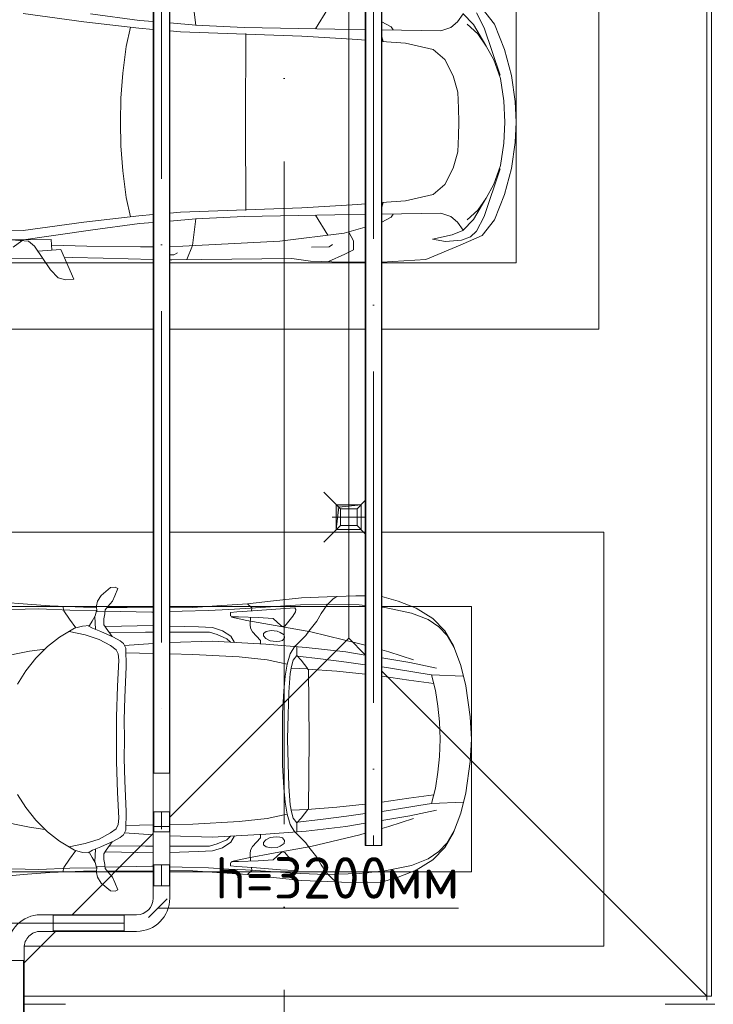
# Model space of a CAD drawing. Header units: millimetres. Extents: x -32229 to 192519, y -13689 to 125138.
# Tile 251 of 256: x 85009 to 89195, y 36825 to 42768. Entities that reach past the tile are written whole.
import ezdxf

# ---------------------------------------------------------------- set-up
doc = ezdxf.new("R2010")
doc.units = ezdxf.units.MM
doc.linetypes.add('ADSK_Линия сетки', pattern=[5000, 4000, -500, 0, -500])
doc.linetypes.add('ADSK_Осевая', pattern=[2800, 2000, -400, 0, -400])
for name, color, linetype, lineweight in [('A-____-____-DIMS', 7, 'Continuous', 9), ('A-____-____-DIMS-200', 7, 'Continuous', 9), ('A-DETL-GENF-OTLN', 7, 'Continuous', 18), ('A-FLOR-____-OTLN', 7, 'Continuous', 18), ('A-GENM-____-OTLN', 7, 'Continuous', 18), ('C-PRKG-____-OTLN', 7, 'Continuous', 18), ('E-CABL-TRAY-CNTR', 7, 'ADSK_Осевая', 18), ('E-CABL-TRAY-OTLN', 7, 'Continuous', 18), ('G-____-____-TEXT', 7, 'Continuous', 9), ('M-EQPM-____-OTLN', 7, 'Continuous', 18), ('P-SANR-FIXT-OTLN', 7, 'Continuous', 18), ('S-GRID-____-OTLN', 7, 'Continuous', 9)]:
    doc.layers.add(name, color=color, linetype=linetype, lineweight=lineweight)
doc.layers.add('A-DETL-____-OTLN', color=7, linetype='Continuous', lineweight=9, true_color=0x00a600)
doc.styles.add('GOST Common_4', font='GOST_Common.ttf', dxfattribs={"width": 0.9, "height": 250})
doc.styles.add('ISOCPEUR', font='isocpeur.ttf', dxfattribs={"height": 250})
doc.dimstyles.new('ГОСТ_2_5_мм2', dxfattribs={"dimscale": 304.8, "dimtxt": 251.428749, "dimasz": 0.492126, "dimexe": 0.492126, "dimexo": 0.656168, "dimgap": 0.098425, "dimtad": 1, "dimdec": 0, "dimdsep": 46, "dimtxsty": 'GOST Common_4', "dimblk1": 'OBLIQUE', "dimblk2": 'OBLIQUE', "dimsah": 1, "dimcen": 0.09, "dimazin": 2, "dimtfac": 1, "dimtdec": 4, "dimtix": 1, "dimtmove": 0, "dimatfit": 3, "dimfxl": 1, "dimtvp": 1, "dimtolj": 1, "dimtzin": 0, "dimarcsym": 2})

# ---------------------------------------------------------------- blocks, each defined once
blk = doc.blocks.new('АР_Машиноместо - 4900x2400_М__5300х2500_-V80--01 ЭЛ')
at = {"layer": 'A-DETL-GENF-OTLN', "color": 253, "lineweight": 13, "true_color": 0xaaaaaa}
for p, q in [((927, 4466.6), (804.4, 4436.7)), ((1114.6, 4493), (927, 4466.6)), ((1250, 4500), (1114.6, 4493)), ((1250, 4500), (1385.4, 4493)), ((1385.4, 4493), (1573, 4466.6)), ((1573, 4466.6), (1695.6, 4436.7)), ((804.4, 4436.7), (686, 4391.6)), ((861.2, 4260.3), (869.3, 4451.1)), ((1638.8, 4260.3), (1630.7, 4451.1)), ((1695.6, 4436.7), (1814, 4391.6)), ((596.3, 4340.6), (522.5, 4267.9)), ((686, 4391.6), (596.3, 4340.6)), ((1814, 4391.6), (1903.7, 4340.6)), ((1903.7, 4340.6), (1977.5, 4267.9)), ((955.5, 4283.9), (861, 4259.4)), ((1050.4, 4297.3), (955.5, 4283.9)), ((1146, 4306.7), (1050.4, 4297.3)), ((1250, 4312), (1146, 4306.7)), ((1250, 4312), (1354, 4306.7)), ((1354, 4306.7), (1449.6, 4297.3)), ((1449.6, 4297.3), (1544.5, 4283.9)), ((1544.5, 4283.9), (1639, 4259.4)), ((522.5, 4267.9), (458.6, 4167)), ((914, 4272.5), (893.6, 4121.6)), ((1586, 4272.5), (1606.4, 4121.6)), ((1977.5, 4267.9), (2041.4, 4167)), ((458.6, 4167), (416.4, 4059.2)), ((2041.4, 4167), (2083.6, 4059.2)), ((893.6, 4121.6), (870, 3960)), ((1606.4, 4121.6), (1630, 3960)), ((416.4, 4059.2), (387.9, 3960)), ((2083.6, 4059.2), (2112.6, 3958.4)), ((2112.6, 3958.4), (2116, 3802.9)), ((385.2, 3860), (384, 3802.9)), ((857.9, 3860), (840.1, 3687.8)), ((1642.1, 3860), (1659.9, 3687.8)), ((384, 3802.9), (390.2, 3630)), ((2116, 3802.9), (2109.8, 3630)), ((403.8, 3665.5), (388.1, 3688.4)), ((840.1, 3687.8), (826.6, 3509.6)), ((1659.9, 3687.8), (1673.4, 3509.6)), ((2096.2, 3665.5), (2111.9, 3688.4)), ((390.2, 3630), (397.1, 3474.2)), ((438.6, 3629.8), (403.8, 3665.5)), ((491.4, 3594.2), (438.6, 3629.8)), ((2008.6, 3594.2), (2061.4, 3629.8)), ((2061.4, 3629.8), (2096.2, 3665.5)), ((2109.8, 3630), (2102.9, 3474.2)), ((537.9, 3567), (491.4, 3594.2)), ((598.3, 3518.6), (537.9, 3567)), ((1901.7, 3518.6), (1962.1, 3567)), ((1962.1, 3567), (2008.6, 3594.2)), ((624.9, 3501.2), (598.3, 3518.6)), ((773.2, 3472.4), (825.6, 3512.1)), ((825.6, 3512.1), (821, 3413)), ((1250, 3520.1), (827.2, 3517.2)), ((1250, 3520.1), (1672.8, 3517.2)), ((1674.4, 3512.1), (1679, 3413)), ((1726.8, 3472.4), (1674.4, 3512.1)), ((1875.1, 3501.2), (1901.7, 3518.6)), ((397.1, 3474.2), (415.7, 3305.9)), ((654.7, 3470.4), (624.9, 3501.2)), ((690.2, 3433.7), (654.7, 3470.4)), ((676.4, 3260.1), (695.7, 3502.8)), ((744.1, 3447.2), (691.3, 3447.2)), ((773, 3424.2), (744.1, 3447.2)), ((744.3, 3447), (773.2, 3472.4)), ((1755.7, 3447), (1726.8, 3472.4)), ((1727, 3424.2), (1755.7, 3447)), ((1755.7, 3447.2), (1808.7, 3447.2)), ((1823.6, 3260.1), (1804.3, 3502.8)), ((1809.8, 3433.7), (1845.3, 3470.4)), ((1845.3, 3470.4), (1875.1, 3501.2)), ((2102.9, 3474.2), (2084.3, 3305.9)), ((456.6, 3434.5), (466.2, 3441.1)), ((462.2, 3347.3), (456.6, 3434.5)), ((466.2, 3441.1), (481.5, 3439.1)), ((481.5, 3439.1), (508, 3422.8)), ((508, 3422.8), (566.8, 3375.1)), ((811.1, 3414.8), (773, 3424.2)), ((853.3, 3407.2), (811.1, 3414.8)), ((965.3, 3397.8), (853.3, 3407.2)), ((1102.5, 3394.3), (965.3, 3397.8)), ((1250, 3391.3), (1102.5, 3394.3)), ((1250, 3391.3), (1397.5, 3394.3)), ((1397.5, 3394.3), (1534.7, 3397.8)), ((1534.7, 3397.8), (1646.7, 3407.2)), ((1646.7, 3407.2), (1688.9, 3414.8)), ((1688.9, 3414.8), (1727, 3424.2)), ((1992, 3422.8), (1933.2, 3375.1)), ((2018.5, 3439.1), (1992, 3422.8)), ((2033.8, 3441.1), (2018.5, 3439.1)), ((2043.4, 3434.5), (2033.8, 3441.1)), ((2037.8, 3347.3), (2043.4, 3434.5)), ((474.8, 3179.9), (462.2, 3347.3)), ((564.6, 3349.7), (522.2, 3303.2)), ((569.7, 3360.7), (564.6, 3349.7)), ((566.8, 3375.1), (569.7, 3360.7)), ((597.1, 3327.4), (605.2, 3346.8)), ((605.2, 3346.8), (620, 3369.3)), ((620, 3369.3), (638.7, 3372.5)), ((638.7, 3372.5), (654.1, 3360.7)), ((654.1, 3360.7), (658.7, 3344.5)), ((658.7, 3344.5), (661.1, 3321.2)), ((1841.3, 3344.5), (1838.9, 3321.2)), ((1845.9, 3360.7), (1841.3, 3344.5)), ((1861.3, 3372.5), (1845.9, 3360.7)), ((1880, 3369.3), (1861.3, 3372.5)), ((1894.8, 3346.8), (1880, 3369.3)), ((1902.9, 3327.4), (1894.8, 3346.8)), ((1933.2, 3375.1), (1930.3, 3360.7)), ((1930.3, 3360.7), (1935.4, 3349.7)), ((1935.4, 3349.7), (1977.8, 3303.2)), ((2025.2, 3179.9), (2037.8, 3347.3)), ((415.7, 3305.9), (432.8, 3149.3)), ((522.2, 3303.2), (515.3, 3213.7)), ((593.6, 3292.5), (597.1, 3327.4)), ((599.8, 3262.3), (593.6, 3292.5)), ((657.2, 3286.3), (643.2, 3259.9)), ((661.1, 3321.2), (657.2, 3286.3)), ((1838.9, 3321.2), (1842.8, 3286.3)), ((1842.8, 3286.3), (1856.8, 3259.9)), ((1900.2, 3262.3), (1906.4, 3292.5)), ((1906.4, 3292.5), (1902.9, 3327.4)), ((1977.8, 3303.2), (1984.7, 3213.7)), ((2084.3, 3305.9), (2067.1, 3148.3)), ((515.3, 3213.7), (510.9, 3094.6)), ((612.1, 3245.7), (599.8, 3262.3)), ((654.5, 3228.1), (601.7, 3179.4)), ((626.8, 3246.1), (612.1, 3245.7)), ((643.2, 3259.9), (626.8, 3246.1)), ((674.6, 3227.6), (654.5, 3228.1)), ((659.3, 2936), (676.4, 3260.1)), ((1840.7, 2936), (1823.6, 3260.1)), ((1825.4, 3227.6), (1845.5, 3228.1)), ((1845.5, 3228.1), (1898.3, 3179.4)), ((1856.8, 3259.9), (1873.2, 3246.1)), ((1873.2, 3246.1), (1887.9, 3245.7)), ((1887.9, 3245.7), (1900.2, 3262.3)), ((1984.7, 3213.7), (1989.1, 3094.6)), ((456.9, 3174.2), (432.9, 3148.3)), ((475.2, 3173.5), (456.9, 3174.2)), ((480.8, 3085), (474.8, 3179.9)), ((558.4, 3165.4), (513.6, 3168)), ((579.5, 3167.7), (558.4, 3165.4)), ((601.7, 3179.4), (579.5, 3167.7)), ((1898.3, 3179.4), (1920.5, 3167.7)), ((1920.5, 3167.7), (1941.6, 3165.4)), ((1941.6, 3165.4), (1986.4, 3168)), ((2019.2, 3085), (2025.2, 3179.9)), ((2024.8, 3173.5), (2043.1, 3174.2)), ((2043.1, 3174.2), (2067.1, 3148.3)), ((432.8, 3149.3), (446, 2964.8)), ((510.9, 3094.6), (512.2, 3061.4)), ((1989.1, 3094.6), (1987.8, 3061.4)), ((2067.2, 3149.3), (2054, 2964.8)), ((485.6, 3046.1), (480.8, 3085)), ((504.5, 3046.6), (485.6, 3046.1)), ((512.2, 3061.4), (504.5, 3046.6)), ((665.1, 3046.1), (643.6, 3024.6)), ((1834.9, 3046.1), (1856.4, 3024.6)), ((1987.8, 3061.4), (1995.5, 3046.6)), ((1995.5, 3046.6), (2014.4, 3046.1)), ((2014.4, 3046.1), (2019.2, 3085)), ((643.6, 3024.6), (618.7, 2966.7)), ((1856.4, 3024.6), (1881.3, 2966.7)), ((446, 2964.8), (456.1, 2818.3)), ((618.7, 2966.7), (604.4, 2919.4)), ((604.4, 2919.4), (604.4, 2850.8)), ((666.6, 2680.1), (659.3, 2936)), ((1833.4, 2680.1), (1840.7, 2936)), ((1881.3, 2966.7), (1895.6, 2919.4)), ((1895.6, 2919.4), (1895.6, 2850.8)), ((2054, 2964.8), (2043.9, 2818.3)), ((456.1, 2818.3), (456.6, 2680.1)), ((604.4, 2850.8), (603.9, 2680.1)), ((1895.6, 2850.8), (1896.1, 2680.1)), ((2043.9, 2818.3), (2043.4, 2680.1)), ((456.4, 2580.1), (454.5, 2423.6)), ((603.6, 2580.1), (603.5, 2534.3)), ((684.8, 2406.5), (672.1, 2580.1)), ((1815.2, 2406.5), (1827.9, 2580.1)), ((1896.4, 2580.1), (1896.5, 2534.3)), ((2043.6, 2580.1), (2045.5, 2423.6)), ((603.5, 2534.3), (606.1, 2314.9)), ((1896.5, 2534.3), (1893.9, 2314.9)), ((454.5, 2423.6), (456, 2301.1)), ((656.7, 2380.3), (633.8, 2340.5)), ((672.8, 2399.7), (656.7, 2380.3)), ((700.6, 2415.4), (672.8, 2399.7)), ((813.8, 2416.7), (700.6, 2415.4)), ((999.2, 2409.3), (813.8, 2416.7)), ((1132.7, 2404.6), (999.2, 2409.3)), ((1250, 2406.6), (1132.7, 2404.6)), ((1250, 2406.6), (1367.3, 2404.6)), ((1367.3, 2404.6), (1500.8, 2409.3)), ((1500.8, 2409.3), (1686.2, 2416.7)), ((1686.2, 2416.7), (1799.4, 2415.4)), ((1799.4, 2415.4), (1827.2, 2399.7)), ((1827.2, 2399.7), (1843.3, 2380.3)), ((1843.3, 2380.3), (1866.2, 2340.5)), ((2045.5, 2423.6), (2044, 2301.1)), ((341.2, 2366.2), (333.1, 2350.6)), ((333.1, 2350.6), (335.2, 2322.3)), ((335.2, 2322.3), (381.7, 2266.4)), ((384.4, 2347.9), (341.2, 2366.2)), ((417.4, 2333.8), (384.4, 2347.9)), ((449.8, 2306.1), (417.4, 2333.8)), ((630.6, 2332.9), (580.6, 2296)), ((633.8, 2340.5), (600.8, 2263)), ((685.1, 2322.3), (647.3, 2254.2)), ((710, 2355.4), (685.1, 2322.3)), ((734.3, 2368.8), (710, 2355.4)), ((772.7, 2371.5), (734.3, 2368.8)), ((929.1, 2364.1), (772.7, 2371.5)), ((1115.2, 2358.7), (929.1, 2364.1)), ((1250, 2357.8), (1115.2, 2358.7)), ((1250, 2357.8), (1384.8, 2358.7)), ((1384.8, 2358.7), (1570.9, 2364.1)), ((1570.9, 2364.1), (1727.3, 2371.5)), ((1727.3, 2371.5), (1765.7, 2368.8)), ((1765.7, 2368.8), (1790, 2355.4)), ((1790, 2355.4), (1814.9, 2322.3)), ((1814.9, 2322.3), (1852.7, 2254.2)), ((1866.2, 2340.5), (1899.2, 2263)), ((1869.4, 2332.9), (1919.4, 2296)), ((2050.2, 2306.1), (2082.6, 2333.8)), ((2082.6, 2333.8), (2115.6, 2347.9)), ((2115.6, 2347.9), (2158.8, 2366.2)), ((2164.8, 2322.3), (2118.3, 2266.4)), ((2158.8, 2366.2), (2166.9, 2350.6)), ((2166.9, 2350.6), (2164.8, 2322.3)), ((381.7, 2266.4), (417.4, 2243.4)), ((470, 2290), (449.8, 2306.1)), ((493.6, 2288.6), (470, 2290)), ((482, 2235.6), (479.1, 2288.7)), ((523.3, 2281.2), (493.6, 2288.6)), ((559, 2282.6), (523.3, 2281.2)), ((580.6, 2296), (559, 2282.6)), ((600.8, 2263), (579.9, 2213.8)), ((1899.2, 2263), (1920.1, 2213.8)), ((1919.4, 2296), (1941, 2282.6)), ((1941, 2282.6), (1976.7, 2281.2)), ((1976.7, 2281.2), (2006.4, 2288.6)), ((2006.4, 2288.6), (2030, 2290)), ((2018, 2235.6), (2020.9, 2288.7)), ((2030, 2290), (2050.2, 2306.1)), ((2118.3, 2266.4), (2082.6, 2243.4)), ((417.4, 2243.4), (445.1, 2238.7)), ((445.1, 2238.7), (481.8, 2239.5)), ((453, 2159.1), (455, 2238.9)), ((505.1, 2230), (467.5, 2239.2)), ((536.7, 2211.8), (505.1, 2230)), ((586.6, 2231.3), (510.1, 2227.1)), ((564.3, 2195.4), (536.7, 2211.8)), ((579.9, 2213.8), (564.9, 2186.5)), ((647.3, 2254.2), (619.7, 2168.6)), ((1852.7, 2254.2), (1880.3, 2168.6)), ((1913.4, 2231.3), (1989.9, 2227.1)), ((1920.1, 2213.8), (1935.1, 2186.5)), ((1935.7, 2195.4), (1963.3, 2211.8)), ((1963.3, 2211.8), (1994.9, 2230)), ((1994.9, 2230), (2032.5, 2239.2)), ((2054.9, 2238.7), (2018.2, 2239.5)), ((2047, 2159.1), (2045, 2238.9)), ((2082.6, 2243.4), (2054.9, 2238.7)), ((444.9, 1956.8), (453, 2159.1)), ((567.1, 2153.8), (564.3, 2195.4)), ((580.7, 2105.7), (567.1, 2153.8)), ((619.7, 2168.6), (600.3, 2072.7)), ((1880.3, 2168.6), (1899.7, 2072.7)), ((1919.3, 2105.7), (1932.9, 2153.8)), ((1932.9, 2153.8), (1935.7, 2195.4)), ((2055.1, 1956.8), (2047, 2159.1)), ((578.8, 2112.6), (525.5, 2074.6)), ((634.6, 2015), (580.7, 2105.7)), ((1865.4, 2015), (1919.3, 2105.7)), ((1921.2, 2112.6), (1974.5, 2074.6)), ((475.1, 2041), (447.5, 2034.4)), ((525.5, 2074.6), (475.1, 2041)), ((1974.5, 2074.6), (2024.9, 2041)), ((2024.9, 2041), (2052.5, 2034.4)), ((690.7, 1941.6), (634.6, 2015)), ((1809.3, 1941.6), (1865.4, 2015)), ((434.8, 1820.7), (444.9, 1956.8)), ((761.1, 1871.7), (690.7, 1941.6)), ((718.3, 1834.2), (705.7, 1926.7)), ((1738.9, 1871.7), (1809.3, 1941.6)), ((1781.7, 1834.2), (1794.3, 1926.7)), ((2065.2, 1820.7), (2055.1, 1956.8)), ((837.5, 1812.1), (761.1, 1871.7)), ((1662.5, 1812.1), (1738.9, 1871.7)), ((422, 1662.9), (434.8, 1820.7)), ((770, 1576.5), (718.3, 1834.2)), ((917, 1761.1), (837.5, 1812.1)), ((1583, 1761.1), (1662.5, 1812.1)), ((1730, 1576.5), (1781.7, 1834.2)), ((2078, 1662.9), (2065.2, 1820.7))]:
    blk.add_line(p, q, dxfattribs=at)
at = {"layer": 'A-DETL-GENF-OTLN', "color": 254, "lineweight": 13, "true_color": 0xd4d4d4}
for p, q in [((625, 4354.8), (571.5, 4303.1)), ((696.3, 4395.8), (625, 4354.8)), ((1803.7, 4395.8), (1875, 4354.8)), ((1875, 4354.8), (1928.5, 4303.1)), ((571.5, 4303.1), (527.8, 4239.8)), ((786.9, 4128.3), (821.1, 4289.8)), ((1713.1, 4128.3), (1678.9, 4289.8)), ((1928.5, 4303.1), (1972.2, 4239.8)), ((527.8, 4239.8), (488.6, 4138.1)), ((849, 4182.8), (861.2, 4260.3)), ((1651, 4182.8), (1638.8, 4260.3)), ((1972.2, 4239.8), (2011.4, 4138.1)), ((819.4, 4000.8), (849, 4182.8)), ((1680.6, 4000.8), (1651, 4182.8)), ((488.6, 4138.1), (454.7, 3976.8)), ((722.7, 4001.8), (771.7, 4149.8)), ((759.2, 3960), (786.9, 4128.3)), ((1740.8, 3960), (1713.1, 4128.3)), ((1777.3, 4001.8), (1728.3, 4149.8)), ((2011.4, 4138.1), (2045.3, 3976.8)), ((710.9, 3960), (722.7, 4001.8)), ((814, 3960), (819.4, 4000.8)), ((1686, 3960), (1680.6, 4000.8)), ((1789.1, 3960), (1777.3, 4001.8)), ((454.7, 3976.8), (452.9, 3960)), ((2045.3, 3976.8), (2061.4, 3823.4)), ((438.6, 3823.4), (434.2, 3623.7)), ((442.5, 3860), (438.6, 3823.4)), ((602.3, 3530.2), (673.6, 3827.1)), ((673.6, 3827.1), (682.9, 3860)), ((723.2, 3741.5), (742.7, 3860)), ((785.7, 3746.6), (800.7, 3860)), ((1714.3, 3746.6), (1699.3, 3860)), ((1776.8, 3741.5), (1757.3, 3860)), ((1826.4, 3827.1), (1817.1, 3860)), ((1897.7, 3530.2), (1826.4, 3827.1)), ((2061.4, 3823.4), (2065.8, 3623.7)), ((765.5, 3589.1), (785.7, 3746.6)), ((1734.5, 3589.1), (1714.3, 3746.6)), ((695.7, 3502.8), (723.2, 3741.5)), ((1804.3, 3502.8), (1776.8, 3741.5)), ((434.2, 3623.7), (439.5, 3468.5)), ((749.1, 3450.8), (765.5, 3589.1)), ((1750.9, 3450.8), (1734.5, 3589.1)), ((2065.8, 3623.7), (2060.5, 3468.5)), ((564, 3316.2), (602.3, 3530.2)), ((1936, 3316.2), (1897.7, 3530.2)), ((439.5, 3468.5), (462, 3136.6)), ((2060.5, 3468.5), (2038, 3136.6)), ((734.6, 3405.8), (688.5, 3435.5)), ((797.1, 3388.2), (734.6, 3405.8)), ((771.7, 3268.5), (797.1, 3388.2)), ((870, 3377.1), (797.1, 3388.2)), ((1630, 3377.1), (1702.9, 3388.2)), ((1702.9, 3388.2), (1765.4, 3405.8)), ((1728.3, 3268.5), (1702.9, 3388.2)), ((1765.4, 3405.8), (1811.5, 3435.5)), ((957.1, 3368.9), (870, 3377.1)), ((1093.5, 3360.7), (957.1, 3368.9)), ((1250, 3360.7), (1093.5, 3360.7)), ((1250, 3360.7), (1406.5, 3360.7)), ((1406.5, 3360.7), (1542.9, 3368.9)), ((1542.9, 3368.9), (1630, 3377.1)), ((532.7, 3145.9), (564, 3316.2)), ((752.8, 3099), (771.7, 3268.5)), ((1747.2, 3099), (1728.3, 3268.5)), ((1967.3, 3145.9), (1936, 3316.2)), ((462, 3136.6), (466.3, 3036.3)), ((512.5, 3053.2), (532.7, 3145.9)), ((737.8, 2818.3), (752.8, 3099)), ((1762.2, 2818.3), (1747.2, 3099)), ((1987.5, 3053.2), (1967.3, 3145.9)), ((2038, 3136.6), (2033.7, 3036.3)), ((466.3, 3036.3), (473.9, 2913.7)), ((595.2, 2997.9), (629, 3048.1)), ((629, 3048.1), (666.7, 3069.7)), ((1871, 3048.1), (1833.3, 3069.7)), ((1904.8, 2997.9), (1871, 3048.1)), ((2033.7, 3036.3), (2026.1, 2913.7)), ((575.7, 2937.4), (595.2, 2997.9)), ((1924.3, 2937.4), (1904.8, 2997.9)), ((473.9, 2913.7), (477.8, 2754.7)), ((571.6, 2853.3), (575.7, 2937.4)), ((1928.4, 2853.3), (1924.3, 2937.4)), ((2026.1, 2913.7), (2022.2, 2754.7)), ((567.1, 2680.1), (571.6, 2853.3)), ((1932.9, 2680.1), (1928.4, 2853.3)), ((735.2, 2680.1), (737.8, 2818.3)), ((1764.8, 2680.1), (1762.2, 2818.3)), ((477.8, 2754.7), (480, 2680.1)), ((2022.2, 2754.7), (2020, 2680.1)), ((483.3, 2571.4), (478, 2290)), ((483, 2580.1), (483.3, 2571.4)), ((570.6, 2291.4), (564.4, 2580.1)), ((728.4, 2415.7), (733, 2580.1)), ((1771.6, 2415.7), (1767, 2580.1)), ((1929.4, 2291.4), (1935.6, 2580.1)), ((2017, 2580.1), (2016.7, 2571.4)), ((2016.7, 2571.4), (2022, 2290)), ((471.8, 2077.7), (474.5, 2239.3)), ((2028.2, 2077.7), (2025.5, 2239.3)), ((462.8, 1889.5), (471.8, 2077.7)), ((2037.2, 1889.5), (2028.2, 2077.7)), ((470.9, 1561.4), (462.8, 1889.5)), ((2029.1, 1561.4), (2037.2, 1889.5))]:
    blk.add_line(p, q, dxfattribs=at)
at = {"layer": 'C-PRKG-____-OTLN', "color": 253, "lineweight": 13, "true_color": 0xaaaaaa}
for p, q in [((2500, 5300), (0, 5300)), ((0, 3960), (0, 5300)), ((2500, 1802), (2500, 5300)), ((450, 4500), (2050, 4500)), ((450, 3960), (450, 4500)), ((2050, 2680.1), (2050, 4500)), ((0, 2680.1), (0, 3860)), ((450, 2680.1), (450, 3860)), ((0, 0), (0, 2580.1)), ((450, 800), (450, 2580.1)), ((2050, 800), (2050, 2580.1))]:
    blk.add_line(p, q, dxfattribs=at)
blk = doc.blocks.new('АР_Канал вертикальный прямоугольный - ВК-5405369--01 ЭЛ')
at = {"layer": 'M-EQPM-____-OTLN', "lineweight": 13, "true_color": 0xe2e2e2}
blk.add_hatch(color=254, dxfattribs=at).paths.add_polyline_path([(-75, -75), (-60, 60), (75, 75), (-75, 75)])
at = {"layer": 'M-EQPM-____-OTLN', "color": 253, "lineweight": 13, "true_color": 0xaaaaaa}
for p, q in [((75, 75), (-75, 75)), ((-75, 75), (-75, -75)), ((75, 75), (-75, 75)), ((-75, 75), (-75, -75)), ((-75, -75), (-75, 75)), ((-75, 75), (75, 75)), ((-75, -75), (-60, 60)), ((-75, -75), (-60, 60)), ((-60, 60), (75, 75)), ((-60, 60), (75, 75)), ((75, -75), (75, 75)), ((75, 75), (75, -75)), ((-75, -75), (75, -75)), ((75, -75), (-75, -75))]:
    blk.add_line(p, q, dxfattribs=at)
blk = doc.blocks.new('АР-Заполнение деф_ шва - Д_ш__Пристенный-4665773--01 ЭЛ')
at = {"layer": 'A-GENM-____-OTLN', "color": 253, "lineweight": 13, "true_color": 0xaaaaaa}
blk.add_line((0, -25), (18500, -25), dxfattribs=at)
blk = doc.blocks.new('АР-Заполнение деф_ шва - Д_ш__Пристенный-4665854--01 ЭЛ')
at = {"layer": 'A-GENM-____-OTLN', "color": 253, "lineweight": 13, "true_color": 0xaaaaaa}
for p, q in [((0, 25), (100.5, 25)), ((200.5, 25), (450, 25)), ((0, -25), (100.5, -25)), ((200.5, -25), (450, -25))]:
    blk.add_line(p, q, dxfattribs=at)
blk = doc.blocks.new('АР-Заполнение деф_ шва - Д_ш_-4665804--01 ЭЛ')
at = {"layer": 'A-GENM-____-OTLN', "color": 253, "lineweight": 13, "true_color": 0xaaaaaa}
for p, q in [((0, 25), (275, 25)), ((0, -25), (275, -25))]:
    blk.add_line(p, q, dxfattribs=at)
blk = doc.blocks.new('АР_Трап - 100-100-V243--01 ЭЛ')
at = {"layer": 'P-SANR-FIXT-OTLN', "color": 253, "lineweight": 13, "true_color": 0xaaaaaa}
for p, q in [((-50, 50), (-150, 150)), ((0, -100), (0, 100)), ((50, 50), (100, 100)), ((-100, 0), (100, 0)), ((-50, -50), (-50, 50)), ((50, 50), (-50, 50)), ((50, -50), (50, 50)), ((-50, -50), (-150, -150)), ((-50, -50), (50, -50)), ((50, -50), (100, -100))]:
    blk.add_line(p, q, dxfattribs=at)
blk = doc.blocks.new('АР_Машиноместо - 5300x2500_С-V81--01 ЭЛ')
at = {"layer": 'A-DETL-GENF-OTLN', "color": 253, "lineweight": 13, "true_color": 0xaaaaaa}
for p, q in [((546.5, -1642.6), (530.6, -1857.6)), ((589.4, -1615.5), (595.8, -1824.8)), ((426.5, -1730.9), (427.5, -1943)), ((533.6, -1816.8), (495, -1765.3)), ((540.9, -1993.7), (539.8, -1733.1)), ((597, -2231), (535, -1798.3)), ((595.8, -1824.8), (644.6, -2191.8)), ((1904.2, -1824.8), (1855.4, -2191.8)), ((500.6, -1894.5), (357.8, -1990.1)), ((530.6, -1857.6), (500.6, -1894.5)), ((479.9, -2052.9), (471, -1914.3)), ((357.8, -1990.1), (309.5, -2036.1)), ((540.9, -1993.7), (476.3, -1997.9)), ((505.9, -1996), (500, -2210.1)), ((309.5, -2036.1), (296.8, -2079.9)), ((301.4, -2130.5), (479.9, -2052.9)), ((432.3, -2119.9), (430.7, -2073.9)), ((296.8, -2079.9), (301.4, -2130.5)), ((428.2, -2308.5), (432.3, -2119.9)), ((644.6, -2191.8), (684.2, -2522.3)), ((1855.4, -2191.8), (1815.8, -2522.3)), ((500, -2210.1), (495.7, -2532.3)), ((636.6, -2526.5), (597, -2231)), ((1863.4, -2526.5), (1903, -2231)), ((420.4, -2610.1), (428.2, -2308.5)), ((495.7, -2532.3), (497.4, -2610.1)), ((636.6, -2526.5), (643.8, -2610.1)), ((684.2, -2522.3), (691.4, -2610.1)), ((1815.8, -2522.3), (1808.6, -2610.1)), ((1863.4, -2526.5), (1856.2, -2610.1)), ((417.5, -2723), (417.9, -2710.1)), ((426.5, -3446.8), (417.5, -2723)), ((447.8, -2710.1), (447.8, -2733.7)), ((499.6, -2710.1), (501.4, -2789.7)), ((652.4, -2710.1), (665.8, -2867.4)), ((699.6, -2710.1), (704.9, -2775.5)), ((1800.4, -2710.1), (1795.1, -2775.5)), ((1847.6, -2710.1), (1834.2, -2867.4)), ((447.8, -2733.7), (459.7, -2756.2)), ((501.4, -2789.7), (530.9, -3374.8)), ((704.9, -2775.5), (731.2, -3507.6)), ((1795.1, -2775.5), (1768.8, -3507.6)), ((505.1, -2846.9), (420.9, -2813.3)), ((665.8, -2867.4), (505.1, -2846.9)), ((1834.2, -2867.4), (1994.9, -2846.9)), ((665.6, -2864.6), (678.7, -3159.5)), ((1834.4, -2864.6), (1821.3, -3159.5)), ((678.7, -3159.5), (689.3, -3705.5)), ((1821.3, -3159.5), (1810.7, -3705.5)), ((530.9, -3374.8), (578.7, -3762.9)), ((409.5, -3560), (426.5, -3446.8)), ((405.6, -3688.5), (409.5, -3560)), ((731.2, -3507.6), (752.2, -3845.6)), ((1768.8, -3507.6), (1747.8, -3845.6)), ((495.5, -3566.1), (496.8, -3671.6)), ((687.1, -3588.8), (566.5, -3663.9)), ((1812.9, -3588.8), (1933.5, -3663.9)), ((408.2, -3667), (453.1, -3766.3)), ((496.8, -3671.6), (510.1, -3691.5)), ((404, -3890), (405.6, -3688.5)), ((689.3, -3705.5), (692.3, -3890)), ((1810.7, -3705.5), (1807.7, -3890)), ((453.1, -3766.3), (478.4, -3819.3)), ((532.5, -3818.1), (585.5, -3790.5)), ((578.7, -3762.9), (614.6, -3890)), ((478.4, -3819.3), (532.5, -3818.1)), ((752.2, -3845.6), (755.7, -3890)), ((1747.8, -3845.6), (1744.3, -3890)), ((419.6, -4254.2), (404.6, -3990)), ((646.3, -3990), (675.2, -4045.5)), ((694, -3990), (699.7, -4345.5)), ((763.4, -3990), (774.4, -4132.9)), ((1736.6, -3990), (1725.6, -4132.9)), ((1806, -3990), (1800.3, -4345.5)), ((1853.7, -3990), (1824.8, -4045.5)), ((675.2, -4045.5), (694.6, -4057.6)), ((1824.8, -4045.5), (1805.4, -4057.6)), ((774.4, -4132.9), (812.5, -4298.9)), ((1725.6, -4132.9), (1687.5, -4298.9)), ((507.1, -4462.6), (419.6, -4254.2)), ((543.7, -4295.1), (528.4, -4374.7)), ((569.5, -4413.1), (543.7, -4295.1)), ((812.5, -4298.9), (872.7, -4370.2)), ((1687.5, -4298.9), (1627.3, -4370.2)), ((528.4, -4374.7), (536.4, -4471.4)), ((699.7, -4345.5), (679.6, -4406.3)), ((872.7, -4370.2), (970.5, -4419.3)), ((1627.3, -4370.2), (1529.5, -4419.3)), ((1800.3, -4345.5), (1820.4, -4406.3)), ((594.6, -4479.3), (569.5, -4413.1)), ((645, -4445.5), (597.3, -4481.4)), ((679.6, -4406.3), (645, -4445.5)), ((970.5, -4419.3), (1069.6, -4447.3)), ((1069.6, -4447.3), (1167.1, -4453.2)), ((1167.1, -4453.2), (1250, -4453.9)), ((1332.9, -4453.2), (1250, -4453.9)), ((1430.4, -4447.3), (1332.9, -4453.2)), ((1529.5, -4419.3), (1430.4, -4447.3)), ((1820.4, -4406.3), (1855, -4445.5)), ((1855, -4445.5), (1902.7, -4481.4)), ((565.9, -4595.1), (507.1, -4462.6)), ((536.4, -4471.4), (557.5, -4525.7)), ((661.8, -4543.1), (594.6, -4479.3)), ((717.1, -4568.9), (659.6, -4505.3)), ((1782.9, -4568.9), (1840.4, -4505.3)), ((1838.2, -4543.1), (1905.4, -4479.3)), ((557.5, -4525.7), (590.7, -4560.1)), ((590.7, -4560.1), (680.7, -4606.5)), ((788.5, -4617.7), (661.8, -4543.1)), ((791.3, -4619.7), (717.1, -4568.9)), ((1708.7, -4619.7), (1782.9, -4568.9)), ((1711.5, -4617.7), (1838.2, -4543.1)), ((1909.3, -4560.1), (1819.3, -4606.5)), ((659.1, -4669.9), (565.9, -4595.1)), ((680.7, -4606.5), (967, -4703.6)), ((873.9, -4665.1), (791.3, -4619.7)), ((1819.3, -4606.5), (1533, -4703.6)), ((1626.1, -4665.1), (1708.7, -4619.7)), ((1840.9, -4669.9), (1934.1, -4595.1)), ((812.7, -4729.4), (659.1, -4669.9)), ((988.2, -4706.7), (873.9, -4665.1)), ((1511.8, -4706.7), (1626.1, -4665.1)), ((1687.3, -4729.4), (1840.9, -4669.9)), ((970.2, -4771.8), (812.7, -4729.4)), ((1122.2, -4726.4), (988.2, -4706.7)), ((1250, -4731.7), (1122.2, -4726.4)), ((1250, -4731.7), (1377.8, -4726.4)), ((1377.8, -4726.4), (1511.8, -4706.7)), ((1529.8, -4771.8), (1687.3, -4729.4)), ((1126.4, -4794.1), (970.2, -4771.8)), ((1250, -4800), (1126.4, -4794.1)), ((1250, -4800), (1373.6, -4794.1)), ((1373.6, -4794.1), (1529.8, -4771.8))]:
    blk.add_line(p, q, dxfattribs=at)
at = {"layer": 'A-DETL-GENF-OTLN', "color": 254, "lineweight": 13, "true_color": 0xd4d4d4}
for p, q in [((794.6, -2446), (955.7, -2426.8)), ((955.7, -2426.8), (1105.5, -2413.7)), ((1105.5, -2413.7), (1250, -2412.9)), ((1394.5, -2413.7), (1250, -2412.9)), ((1544.3, -2426.8), (1394.5, -2413.7)), ((1705.4, -2446), (1544.3, -2426.8)), ((677.9, -2473), (794.6, -2446)), ((1822.1, -2473), (1705.4, -2446)), ((715.1, -3168.3), (1250, -3167.3)), ((1784.9, -3168.3), (1250, -3167.3)), ((735.9, -3990), (765.1, -3996.8)), ((1764.1, -3990), (1734.9, -3996.8))]:
    blk.add_line(p, q, dxfattribs=at)
at = {"layer": 'C-PRKG-____-OTLN', "color": 253, "lineweight": 13, "true_color": 0xaaaaaa}
for p, q in [((0, 0), (0, -2610.1)), ((400, -500), (400, -2610.1)), ((0, -2710.1), (0, -3890)), ((400, -2710.1), (400, -3890)), ((0, -3990), (0, -5300)), ((400, -3990), (400, -4800)), ((400, -4800), (2100, -4800)), ((2500, -5300), (0, -5300))]:
    blk.add_line(p, q, dxfattribs=at)
blk = doc.blocks.new('Наметкина 10_РД_АР_П_отсоединено_rvt-1--01 ЭЛ')
at = {"layer": 'A-FLOR-____-OTLN', "color": 253, "lineweight": 13, "true_color": 0xaaaaaa}
for p, q in [((89155.3, 57819.9), (89155.3, 36875)), ((89185.3, 36875), (89185.3, 57819.9)), ((86995.3, 39840), (86995.3, 57742)), ((86995.3, 39035), (86995.3, 39690)), ((85915.4, 37955.1), (86995.3, 39035)), ((87095.3, 38935), (86995.3, 39035)), ((89155.3, 36875), (87195.3, 38835)), ((85325.7, 37365.4), (85815.4, 37855.1)), ((85035.8, 37075.5), (85225.7, 37265.4)), ((89155.3, 36875), (85035.8, 36875)), ((89155.3, 36875), (89185.3, 36875)), ((85285.3, 36825), (85035.8, 36825)), ((89205.3, 36825), (88905.3, 36825))]:
    blk.add_line(p, q, dxfattribs=at)
at = {"layer": 'A-GENM-____-OTLN', "color": 253, "lineweight": 13, "true_color": 0xaaaaaa, "rotation": 270}
blk.add_blockref('АР-Заполнение деф_ шва - Д_ш__Пристенный-4665773--01 ЭЛ', (89180.3, 55350), dxfattribs=at)
at = {"layer": 'A-GENM-____-OTLN', "color": 253, "lineweight": 13, "true_color": 0xaaaaaa}
for name, p in [('АР-Заполнение деф_ шва - Д_ш__Пристенный-4665854--01 ЭЛ', (84835.3, 36850)), ('АР-Заполнение деф_ шва - Д_ш_-4665804--01 ЭЛ', (88905.3, 36850))]:
    blk.add_blockref(name, p, dxfattribs=at)
at = {"layer": 'C-PRKG-____-OTLN', "color": 253, "lineweight": 13, "true_color": 0xaaaaaa}
for name, p, rotation in [('АР_Машиноместо - 5300x2500_С-V81--01 ЭЛ', (83205.3, 40900), 90.0000000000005), ('АР_Машиноместо - 4900x2400_М__5300х2500_-V80--01 ЭЛ', (83235.3, 39675), 270.0000000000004)]:
    blk.add_blockref(name, p, dxfattribs=dict(at, rotation=rotation))
at = {"layer": 'M-EQPM-____-OTLN', "color": 253, "lineweight": 13, "true_color": 0xaaaaaa}
blk.add_blockref('АР_Канал вертикальный прямоугольный - ВК-5405369--01 ЭЛ', (86995.3, 39765), dxfattribs=at)
at = {"layer": 'P-SANR-FIXT-OTLN', "color": 253, "lineweight": 13, "true_color": 0xaaaaaa}
blk.add_blockref('АР_Трап - 100-100-V243--01 ЭЛ', (86995.3, 39765), dxfattribs=at)
blk = doc.blocks.new('M_Вертикальный внутренний изгиб-колено для канального - Стандартное-V282--01 ЭЛ')
at = {"layer": 'E-CABL-TRAY-OTLN', "color": 94, "true_color": 0x009f00}
for p, q in [((85815.4, 37865.1), (85915.4, 37865.1)), ((85815.4, 37865.1), (85815.4, 37812.1)), ((85915.4, 37812.1), (85915.4, 37865.1)), ((85815.4, 37741.4), (85815.4, 37812.1)), ((85915.4, 37812.1), (85915.4, 37741.4)), ((85815.4, 37666.4), (85815.4, 37741.4)), ((85915.4, 37741.4), (85915.4, 37666.4)), ((85915.4, 37666.4), (85815.4, 37666.4))]:
    blk.add_line(p, q, dxfattribs=at)
blk = doc.blocks.new('M_Горизонтальный изгиб-колено для канального - Стандартное-V279--01 ЭЛ')
at = {"layer": 'E-CABL-TRAY-OTLN', "color": 94, "true_color": 0x009f00}
for p, q in [((50, 225), (-50, 225)), ((-50, 225), (-50, 150)), ((50, 150), (50, 225)), ((-225, -50), (-225, 50)), ((-225, 50), (-150, 50)), ((-150, -50), (-225, -50))]:
    blk.add_line(p, q, dxfattribs=at)
for radius, end in [(200, 360), (100, 0)]:
    blk.add_arc((-150, 150), radius, 270, end, dxfattribs=at)
blk = doc.blocks.new('M_Вертикальный наружный изгиб-колено для канального - Стандартное-V283--01 ЭЛ')
at = {"layer": 'E-CABL-TRAY-OTLN', "color": 94, "true_color": 0x009f00}
for p, q in [((85815.4, 38144.9), (85815.4, 38219.9)), ((85815.4, 38219.9), (85915.4, 38219.9)), ((85915.4, 38219.9), (85915.4, 38144.9)), ((85815.4, 38038.9), (85815.4, 38144.9)), ((85915.4, 38144.9), (85915.4, 38038.9)), ((85815.4, 38038.9), (85815.4, 37985.8)), ((85915.4, 38038.9), (85915.4, 37985.8)), ((85915.4, 37985.8), (85815.4, 37985.8))]:
    blk.add_line(p, q, dxfattribs=at)
blk = doc.blocks.new('DIMBLOCK106--01 ЭЛ')
at = {"layer": 'A-____-____-DIMS-200'}
for p, q in [((83637.3, 39765), (83562.3, 39840)), ((83731.3, 39765), (83487.3, 39765)), ((83637.3, 37315.4), (83637.3, 39765)), ((83637.3, 39765), (83712.3, 39690)), ((83637.3, 39765), (83731.3, 39765)), ((83637.3, 37315.4), (83562.3, 37390.4)), ((85209.2, 37315.4), (83487.3, 37315.4)), ((83637.3, 37315.4), (83712.3, 37240.4)), ((83637.3, 37315.4), (85209.2, 37315.4))]:
    blk.add_line(p, q, dxfattribs=at)
at = {"layer": 'A-____-____-DIMS-200', "color": 0, "insert": (83280.6, 38214.2), "char_height": 250, "width": 782.412, "attachment_point": 1, "rotation": 90, "line_spacing_factor": 1.022761, "style": 'GOST Common_4'}
blk.add_mtext('2450', dxfattribs=at)
blk = doc.blocks.new('_Oblique')
at = {"color": 0, "linetype": 'ByBlock', "lineweight": -2}
blk.add_line((-0.5, -0.5), (0.5, 0.5), dxfattribs=at)

msp = doc.modelspace()

# ---------------------------------------------------------------- linework, layer by layer
at = {"layer": 'A-DETL-____-OTLN', "color": 116, "true_color": 0x008040}
for p, q in [((85786.9, 37348.8), (85900, 37461.9)), ((87658.4, 37405.4), (85843.4, 37405.4))]:
    msp.add_line(p, q, dxfattribs=at)
at = {"layer": 'E-CABL-TRAY-CNTR', "color": 5, "true_color": 0x0000ff}
msp.add_line((87145.3, 57444.9), (87145.3, 37783.9), dxfattribs=at)
at = {"layer": 'E-CABL-TRAY-CNTR', "color": 94, "true_color": 0x009f00}
for p, q in [((85865.4, 55008.2), (85865.4, 38219.9)), ((85865.4, 37985.8), (85865.4, 37882.8)), ((85865.4, 37540.4), (85865.4, 37666.4)), ((85640.4, 37315.4), (85210.8, 37315.4))]:
    msp.add_line(p, q, dxfattribs=at)
at = {"layer": 'E-CABL-TRAY-OTLN', "color": 5, "true_color": 0x0000ff}
for p, q in [((87095.3, 57444.9), (87095.3, 37783.9)), ((87097.8, 57444.9), (87097.8, 37783.9)), ((87192.8, 57444.9), (87192.8, 37783.9)), ((87195.3, 57444.9), (87195.3, 37783.9)), ((87195.3, 37783.9), (87095.3, 37783.9))]:
    msp.add_line(p, q, dxfattribs=at)
at = {"layer": 'E-CABL-TRAY-OTLN', "color": 94, "true_color": 0x009f00}
for p, q in [((85815.4, 55008.2), (85815.4, 38219.9)), ((85818, 55008.2), (85818, 38219.9)), ((85912.9, 55008.2), (85912.9, 38219.9)), ((85915.4, 55008.2), (85915.4, 38219.9)), ((85818, 38219.9), (85815.4, 38219.9)), ((85915.4, 38219.9), (85912.9, 38219.9)), ((85815.4, 37985.8), (85818, 37985.8)), ((85815.4, 37985.8), (85815.4, 37865.1)), ((85818, 37985.8), (85818, 37865.1)), ((85912.9, 37985.8), (85915.4, 37985.8)), ((85912.9, 37985.8), (85912.9, 37865.1)), ((85915.4, 37985.8), (85915.4, 37865.1)), ((85818, 37865.1), (85815.4, 37865.1)), ((85912.9, 37898.7), (85818, 37898.7)), ((85915.4, 37865.1), (85912.9, 37865.1)), ((85815.4, 37666.4), (85818, 37666.4)), ((85815.4, 37540.4), (85815.4, 37666.4)), ((85818, 37540.4), (85818, 37666.4)), ((85912.9, 37666.4), (85915.4, 37666.4)), ((85912.9, 37540.4), (85912.9, 37666.4)), ((85915.4, 37540.4), (85915.4, 37666.4)), ((85818, 37540.4), (85815.4, 37540.4)), ((85915.4, 37540.4), (85912.9, 37540.4)), ((85210.8, 37362.8), (85210.8, 37365.4)), ((85640.4, 37365.4), (85210.8, 37365.4)), ((85640.4, 37362.8), (85210.8, 37362.8)), ((85640.4, 37365.4), (85640.4, 37362.8)), ((85210.8, 37265.4), (85210.8, 37267.9)), ((85640.4, 37267.9), (85210.8, 37267.9)), ((85640.4, 37265.4), (85210.8, 37265.4)), ((85640.4, 37267.9), (85640.4, 37265.4)), ((85033.2, 37090.4), (85035.8, 37090.4)), ((85033.2, 30774.9), (85033.2, 37090.4)), ((85035.8, 30774.9), (85035.8, 37090.4))]:
    msp.add_line(p, q, dxfattribs=at)
at = {"layer": 'S-GRID-____-OTLN', "color": 253, "linetype": 'ADSK_Линия сетки', "true_color": 0xaaaaaa}
msp.add_line((86605.3, -12088.9), (86605.3, 125138.4), dxfattribs=at)

# ---------------------------------------------------------------- block references
at = {"lineweight": 5}
msp.add_blockref('Наметкина 10_РД_АР_П_отсоединено_rvt-1--01 ЭЛ', (0, 0), dxfattribs=at)
at = {"layer": 'E-CABL-TRAY-OTLN', "color": 94, "true_color": 0x009f00}
for name, p in [('M_Вертикальный наружный изгиб-колено для канального - Стандартное-V283--01 ЭЛ', (0, 0)), ('M_Вертикальный внутренний изгиб-колено для канального - Стандартное-V282--01 ЭЛ', (0, 0)), ('M_Горизонтальный изгиб-колено для канального - Стандартное-V279--01 ЭЛ', (85865.4, 37315.4))]:
    msp.add_blockref(name, p, dxfattribs=at)
at = {"layer": 'E-CABL-TRAY-OTLN', "color": 94, "true_color": 0x009f00, "rotation": 180}
msp.add_blockref('M_Горизонтальный изгиб-колено для канального - Стандартное-V279--01 ЭЛ', (84985.8, 37315.4), dxfattribs=at)

# ---------------------------------------------------------------- texts
at = {"layer": 'G-____-____-TEXT', "color": 96, "true_color": 0x008000, "char_height": 250, "attachment_point": 1, "style": 'ISOCPEUR'}
for s, insert, width in [('h=3200', (86188.5, 37712.9), 1250.632), ('мм', (87220.4, 37712.9), 481.012)]:
    msp.add_mtext(s, dxfattribs=dict(at, insert=insert, width=width))

# ---------------------------------------------------------------- dimensions: what is measured, and where the dimension line sits
at = {"layer": 'A-____-____-DIMS'}
dim = msp.add_linear_dim(base=(83637.3, 39765), p1=(85409.2, 37315.4), p2=(83531.3, 39765), angle=90, dimstyle='ГОСТ_2_5_мм2', override={"dimpost": '<>', "dimfxl": 3086.657011}, dxfattribs=at)
dim.commit()
dim.dimension.update_dxf_attribs({"geometry": 'DIMBLOCK106--01 ЭЛ', "text_midpoint": (83482.3, 38540.2)})

doc.saveas('drawing.dxf')
